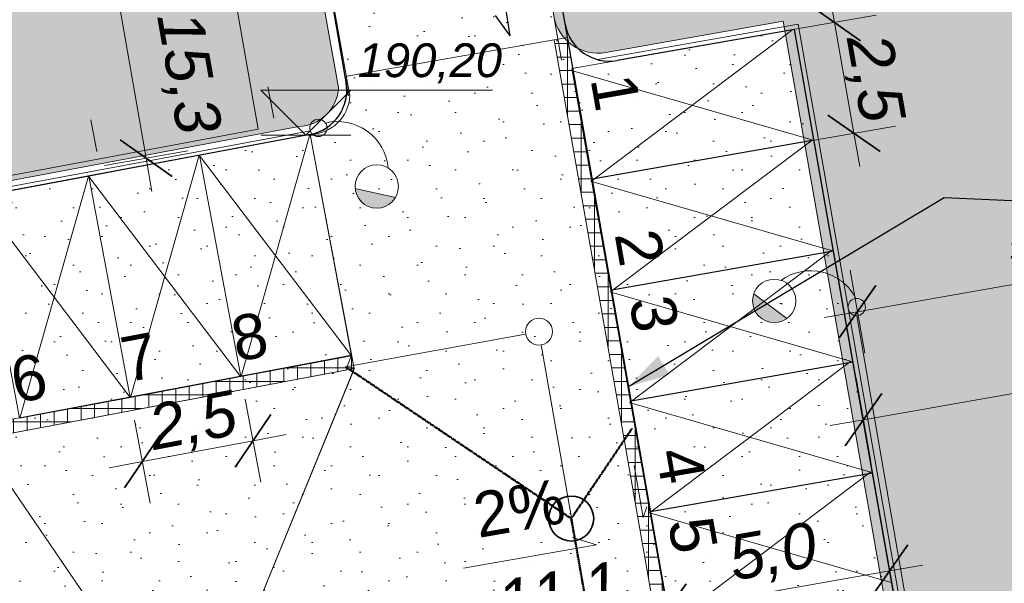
# Model space of a CAD drawing. Header units: millimetres. Extents: x -278165 to -65909, y 833781 to 983907.
# Tile 12 of 15: x -212264 to -190404, y 909019 to 921530. Entities that reach past the tile are written whole.
import ezdxf
from ezdxf.enums import TextEntityAlignment as Align
from ezdxf.xclip import XClip

# ---------------------------------------------------------------- set-up
doc = ezdxf.new("R2010")
doc.units = ezdxf.units.MM
doc.header["$MEASUREMENT"] = 0
doc.header["$XCLIPFRAME"] = 0
doc.linetypes.add('DASH', pattern=[15, 10, -5])
for name, color, linetype in [('820-G Rysunki Obrazki', 7, 'Continuous'), ('Nowe_130-Z Teren', 7, 'Continuous'), ('Nowe_199-Wymiary', 7, 'Continuous'), ('Nowe_299-A Wymiary Opisy', 7, 'Continuous')]:
    doc.layers.add(name, color=color, linetype=linetype)
for name, color, linetype, lineweight in [('Mapa do celów projektowych- AKTURALNA_4_0_Nr_pióra__1', 7, 'Continuous', 0), ('Nowe_0_Nr_pióra__1', 7, 'Continuous', 0), ('Nowe_0_Nr_pióra__4', 7, 'Continuous', 25), ('Nowe_0_Nr_pióra__61', 1, 'Continuous', 5), ('Nowe_0_Nr_pióra__82', 114, 'Continuous', 15), ('Nowe_130-Z Teren_Nr_pióra__1', 7, 'Continuous', 0), ('Nowe_130-Z Teren_Nr_pióra__4', 7, 'Continuous', 25), ('Nowe_199-Wymiary_Nr_pióra__3', 7, 'Continuous', 20), ('Nowe_199-Wymiary_Nr_pióra__5', 7, 'Continuous', 35), ('Nowe_299-A Wymiary Opisy_Nr_pióra__2', 7, 'Continuous', 13), ('Nowe_299-A Wymiary Opisy_Nr_pióra__42', 150, 'Continuous', 13), ('Nowe_810-G Ogólne_Nr_pióra__1', 7, 'Continuous', 0), ('Nowe_830-G Teksty Etykiety_Nr_pióra__2', 7, 'Continuous', 13), ('Nowe___odwodnienie_liniowe_Nr_pióra__1', 7, 'Continuous', 0), ('Nowe___odwodnienie_liniowe_Nr_pióra__41', 150, 'Continuous', 5), ('Nowe_INST_KD#1_Nr_pióra__114', 255, 'Continuous', 0), ('Nowe_INST_KD#1_Nr_pióra__85', 114, 'Continuous', 35), ('Nowe_IS_kanalizacja_deszczowa_Nr_pióra__86', 114, 'Continuous', 50), ('Nowe_Linia_Nr_pióra__4', 7, 'Continuous', 25), ('Nowe_ODWODNIENIE_Nr_pióra__1', 7, 'Continuous', 0), ('Nowe_ODWODNIENIE_Nr_pióra__2', 7, 'Continuous', 13), ('Nowe_ODWODNIENIE_Nr_pióra__41', 150, 'Continuous', 5), ('Nowe_oświetlenie_Nr_pióra__3', 7, 'Continuous', 20), ('Nowe_SKARPA_Nr_pióra__22', 8, 'Continuous', 13)]:
    doc.layers.add(name, color=color, linetype=linetype, lineweight=lineweight)
doc.layers.add('Nowe_0_Nr_pióra__195', color=253, linetype='Continuous', lineweight=13, true_color=0x828282)
doc.styles.add('STYL_AUTOMATYCZNY_1', font='arial.ttf')
doc.styles.add('STYL_AUTOMATYCZNY_2', font='arial.ttf')
doc.dimstyles.new('STYL_AUTOMATYCZNY__1', dxfattribs={"dimtxt": 1000, "dimasz": 950, "dimexe": 0.18, "dimexo": 0.0625, "dimgap": 0, "dimtad": 1, "dimdec": 1, "dimlfac": 0.001, "dimzin": 0, "dimdsep": 46, "dimtxsty": 'STYL_AUTOMATYCZNY_2', "dimblk": 'ARROWHEAD_6', "dimblk1": 'ARROWHEAD_6', "dimblk2": 'ARROWHEAD_6', "dimcen": 0.09, "dimse1": 1, "dimse2": 1, "dimclrd": 7, "dimclre": 7, "dimclrt": 7, "dimadec": 1, "dimazin": 0, "dimtfac": 1, "dimtdec": 4, "dimtmove": 0, "dimatfit": 3, "dimfxl": 0, "dimtolj": 1, "dimtzin": 0, "dimarcsym": 0})
doc.dimstyles.new('STYL_AUTOMATYCZNY__2', dxfattribs={"dimtxt": 1000, "dimasz": 950, "dimexe": 0.18, "dimexo": 0.0625, "dimgap": 0, "dimtad": 1, "dimdec": 1, "dimlfac": 0.001, "dimzin": 0, "dimdsep": 46, "dimtxsty": 'STYL_AUTOMATYCZNY_2', "dimblk": 'ARROWHEAD_6', "dimblk1": 'ARROWHEAD_6', "dimblk2": 'ARROWHEAD_6', "dimcen": 0.09, "dimse1": 1, "dimse2": 1, "dimclrd": 7, "dimclre": 7, "dimclrt": 7, "dimadec": 1, "dimazin": 0, "dimtfac": 1, "dimtdec": 4, "dimtmove": 2, "dimatfit": 3, "dimfxl": 0, "dimtolj": 1, "dimtzin": 0, "dimarcsym": 0})
doc.dimstyles.new('STYL_AUTOMATYCZNY__5', dxfattribs={"dimtxt": 0.18, "dimasz": 912, "dimexe": 0.18, "dimexo": 0.0625, "dimgap": 0, "dimtad": 0, "dimtih": 1, "dimtoh": 1, "dimdec": 4, "dimzin": 0, "dimdsep": 46, "dimcen": 0.09, "dimadec": 0, "dimazin": 0, "dimtfac": 1, "dimtdec": 4, "dimtmove": 0, "dimatfit": 3, "dimldrblk": 'ARROWHEAD_5', "dimfxl": 0, "dimtolj": 1, "dimtzin": 0, "dimarcsym": 0})
picture_1 = doc.add_image_def('image1.tif', size_in_pixel=(5014, 3547))
pattern_1 = [(45, (0, 2000), (-636.3961, 636.3961), [0, -600, 0, -900]), (110, (2000, 2000), (845.7234, 307.8181), [0, -440, 0, -760])]
pattern_2 = [(0, (0, 0), (0, 300), []), (90, (0, 0), (-300, 0), [])]

# ---------------------------------------------------------------- blocks, each defined once
blk = doc.blocks.new('Rysunek_1_4', base_point=(-172037, 908844))
at = {"layer": 'Mapa do celów projektowych- AKTURALNA_4_0_Nr_pióra__1', "color": 7, "lineweight": 0}
image = blk.add_image(picture_1, insert=(-278165, 833781), size_in_units=(212256, 150126), dxfattribs=at)
image.set_boundary_path([(-0.5, -0.5), (5013.5, 3546.5)])
blk = doc.blocks.new('Symbol nachylenia 27')
at = {"layer": 'Nowe_130-Z Teren_Nr_pióra__1', "color": 7, "linetype": 'Continuous', "lineweight": 0}
for p in [(2500, 250), (0, 0)]:
    blk.add_line(p, (3000, 0), dxfattribs=at)
at = {"layer": 'Nowe_130-Z Teren_Nr_pióra__1', "color": 7, "lineweight": 0, "style": 'STYL_AUTOMATYCZNY_1'}
blk.add_attdef('txt', text='', height=1000, rotation=180, dxfattribs=at).set_placement((2363, 1878), align=Align.BOTTOM_LEFT)
blk = doc.blocks.new('*D34')
at = {"layer": 'Nowe_199-Wymiary_Nr_pióra__3', "color": 7, "linetype": 'Continuous', "lineweight": 20}
for p, q in [((-197713, 907505), (-198037, 909352)), ((-208856, 906504), (-197875, 908429)), ((-208694, 905580), (-209018, 907427)), ((-209595, 906374), (-208856, 906504))]:
    blk.add_line(p, q, dxfattribs=at)
at = {"layer": 'Nowe_199-Wymiary_Nr_pióra__5', "color": 7, "linetype": 'Continuous', "lineweight": 35}
for p, q in [((-197469, 909008), (-198281, 907850)), ((-208450, 907082), (-209262, 905925))]:
    blk.add_line(p, q, dxfattribs=at)
at = {"layer": 'Nowe_199-Wymiary_Nr_pióra__3', "color": 7, "lineweight": 20, "insert": (-201521, 907889), "char_height": 1000, "attachment_point": 7, "rotation": 9.9443, "style": 'STYL_AUTOMATYCZNY_2'}
blk.add_mtext('\\A1;{\\pql;\\fArial|b0|i1|c238|p0;\\W1.000000;11,1}', dxfattribs=at)
blk = doc.blocks.new('ARROWHEAD_6')
at = {"color": 0, "linetype": 'Continuous', "lineweight": 0}
for p, q in [((-0.5, -0.5), (0.5, 0.5)), ((0, 0), (-1, 0))]:
    blk.add_line(p, q, dxfattribs=at)
blk = doc.blocks.new('*D35')
at = {"layer": 'Nowe_199-Wymiary_Nr_pióra__3', "color": 7, "linetype": 'Continuous', "lineweight": 20}
for p, q in [((-192789, 908369), (-193112, 910216)), ((-192950, 909292), (-192212, 909422)), ((-197713, 907505), (-198037, 909352)), ((-197875, 908429), (-192950, 909292)), ((-208856, 906504), (-197875, 908429))]:
    blk.add_line(p, q, dxfattribs=at)
at = {"layer": 'Nowe_199-Wymiary_Nr_pióra__5', "color": 7, "linetype": 'Continuous', "lineweight": 35}
for p, q in [((-193357, 908714), (-192544, 909871)), ((-197469, 909008), (-198281, 907850))]:
    blk.add_line(p, q, dxfattribs=at)
at = {"layer": 'Nowe_199-Wymiary_Nr_pióra__3', "color": 7, "lineweight": 20, "insert": (-196386, 908893), "char_height": 1000, "attachment_point": 7, "rotation": 9.9443, "style": 'STYL_AUTOMATYCZNY_2'}
blk.add_mtext('\\A1;{\\pql;\\fArial|b0|i1|c238|p0;\\W1.000000;5,0}', dxfattribs=at)
blk = doc.blocks.new('*D57')
at = {"layer": 'Nowe_199-Wymiary_Nr_pióra__3', "color": 7, "linetype": 'Continuous', "lineweight": 20}
for p, q in [((-187506, 912754), (-187830, 914601)), ((-187668, 913678), (-186930, 913807)), ((-193370, 911726), (-193694, 913573)), ((-193532, 912650), (-187668, 913678)), ((-194271, 912520), (-193532, 912650))]:
    blk.add_line(p, q, dxfattribs=at)
at = {"layer": 'Nowe_199-Wymiary_Nr_pióra__5', "color": 7, "linetype": 'Continuous', "lineweight": 35}
for p, q in [((-188075, 913099), (-187262, 914257)), ((-193126, 913229), (-193938, 912071))]:
    blk.add_line(p, q, dxfattribs=at)
at = {"layer": 'Nowe_199-Wymiary_Nr_pióra__3', "color": 7, "lineweight": 20, "insert": (-186923, 913834), "char_height": 1000, "attachment_point": 7, "rotation": 9.9443, "style": 'STYL_AUTOMATYCZNY_2'}
blk.add_mtext('\\A1;{\\pql;\\fArial|b0|i1|c238|p0;\\W1.000000;6,0}', dxfattribs=at)
blk = doc.blocks.new('*D63')
at = {"layer": 'Nowe_199-Wymiary_Nr_pióra__3', "color": 7, "linetype": 'Continuous', "lineweight": 20}
for p, q in [((-212107, 933571), (-212237, 934310)), ((-211184, 933733), (-213031, 933409)), ((-209458, 918457), (-212107, 933571)), ((-208534, 918619), (-210381, 918295)), ((-209328, 917718), (-209458, 918457))]:
    blk.add_line(p, q, dxfattribs=at)
at = {"layer": 'Nowe_199-Wymiary_Nr_pióra__5', "color": 7, "linetype": 'Continuous', "lineweight": 35}
for p, q in [((-211529, 933165), (-212686, 933977)), ((-210036, 918863), (-208879, 918051))]:
    blk.add_line(p, q, dxfattribs=at)
at = {"layer": 'Nowe_199-Wymiary_Nr_pióra__3', "color": 7, "lineweight": 20, "insert": (-209398, 921576), "char_height": 1000, "attachment_point": 7, "rotation": 279.9443, "style": 'STYL_AUTOMATYCZNY_2'}
blk.add_mtext('\\A1;{\\pql;\\fArial|b0|i1|c238|p0;\\W1.000000;15,3}', dxfattribs=at)
blk = doc.blocks.new('*D64')
at = {"layer": 'Nowe_199-Wymiary_Nr_pióra__3', "color": 7, "linetype": 'Continuous', "lineweight": 20}
for p, q in [((-188011, 916990), (-187687, 915143)), ((-187110, 916196), (-187849, 916067)), ((-193824, 915971), (-193500, 914124)), ((-187849, 916067), (-193662, 915048)), ((-193662, 915048), (-194401, 914918))]:
    blk.add_line(p, q, dxfattribs=at)
at = {"layer": 'Nowe_199-Wymiary_Nr_pióra__5', "color": 7, "linetype": 'Continuous', "lineweight": 35}
for p, q in [((-188255, 915488), (-187443, 916646)), ((-193256, 915626), (-194068, 914469))]:
    blk.add_line(p, q, dxfattribs=at)
at = {"layer": 'Nowe_199-Wymiary_Nr_pióra__3', "color": 7, "lineweight": 20, "insert": (-190229, 915867), "char_height": 1000, "attachment_point": 7, "rotation": 9.9443, "style": 'STYL_AUTOMATYCZNY_2'}
blk.add_mtext('\\A1;{\\pql;\\fArial|b0|i1|c238|p0;\\W1.000000;5,9}', dxfattribs=at)
blk = doc.blocks.new('*D71')
at = {"layer": 'Nowe_199-Wymiary_Nr_pióra__3', "color": 7, "linetype": 'Continuous', "lineweight": 20}
for p, q in [((-194173, 921471), (-197156, 938483)), ((-193250, 921632), (-195096, 921309)), ((-193741, 919008), (-194173, 921471)), ((-192818, 919170), (-194665, 918846)), ((-193612, 918269), (-193741, 919008))]:
    blk.add_line(p, q, dxfattribs=at)
at = {"layer": 'Nowe_199-Wymiary_Nr_pióra__5', "color": 7, "linetype": 'Continuous', "lineweight": 35}
for p, q in [((-194752, 921877), (-193594, 921064)), ((-194320, 919414), (-193162, 918602))]:
    blk.add_line(p, q, dxfattribs=at)
at = {"layer": 'Nowe_199-Wymiary_Nr_pióra__3', "color": 7, "lineweight": 20, "insert": (-194086, 921077), "char_height": 1000, "attachment_point": 7, "rotation": 279.9443, "style": 'STYL_AUTOMATYCZNY_2'}
blk.add_mtext('\\A1;{\\pql;\\fArial|b0|i1|c238|p0;\\W1.000000;2,5}', dxfattribs=at)
blk = doc.blocks.new('*D72')
at = {"layer": 'Nowe_199-Wymiary_Nr_pióra__3', "color": 7, "linetype": 'Continuous', "lineweight": 20}
for p, q in [((-197156, 938483), (-197285, 939222)), ((-196232, 938645), (-198079, 938321)), ((-194173, 921471), (-197156, 938483)), ((-193250, 921632), (-195096, 921309))]:
    blk.add_line(p, q, dxfattribs=at)
at = {"layer": 'Nowe_199-Wymiary_Nr_pióra__5', "color": 7, "linetype": 'Continuous', "lineweight": 35}
for p, q in [((-196577, 938077), (-197734, 938889)), ((-194752, 921877), (-193594, 921064))]:
    blk.add_line(p, q, dxfattribs=at)
at = {"layer": 'Nowe_199-Wymiary_Nr_pióra__3', "color": 7, "lineweight": 20, "insert": (-195698, 931326), "char_height": 1000, "attachment_point": 7, "rotation": 279.9443, "style": 'STYL_AUTOMATYCZNY_2'}
blk.add_mtext('\\A1;{\\pql;\\fArial|b0|i1|c238|p0;\\W1.000000;17,3}', dxfattribs=at)
blk = doc.blocks.new('*D73')
at = {"layer": 'Nowe_199-Wymiary_Nr_pióra__3', "color": 7, "linetype": 'Continuous', "lineweight": 20}
for p, q in [((-206911, 911261), (-207257, 913104)), ((-209368, 910799), (-209714, 912642)), ((-207084, 912182), (-206347, 912321)), ((-209541, 911721), (-207084, 912182)), ((-210278, 911582), (-209541, 911721))]:
    blk.add_line(p, q, dxfattribs=at)
at = {"layer": 'Nowe_199-Wymiary_Nr_pióra__5', "color": 7, "linetype": 'Continuous', "lineweight": 35}
for p, q in [((-207483, 911598), (-206685, 912766)), ((-209142, 912304), (-209940, 911137))]:
    blk.add_line(p, q, dxfattribs=at)
at = {"layer": 'Nowe_199-Wymiary_Nr_pióra__3', "color": 7, "lineweight": 20, "insert": (-209252, 911793), "char_height": 1000, "attachment_point": 7, "rotation": 10.6391, "style": 'STYL_AUTOMATYCZNY_2'}
blk.add_mtext('\\A1;{\\pql;\\fArial|b0|i1|c238|p0;\\W1.000000;2,5}', dxfattribs=at)
blk = doc.blocks.new('*D75')
at = {"layer": 'Nowe_199-Wymiary_Nr_pióra__3', "color": 7, "linetype": 'Continuous', "lineweight": 20}
for p, q in [((-224393, 926969), (-222845, 928026)), ((-224042, 928117), (-223619, 927498)), ((-223619, 927498), (-208943, 906009)), ((-209718, 905480), (-208169, 906538)), ((-208943, 906009), (-208520, 905390))]:
    blk.add_line(p, q, dxfattribs=at)
at = {"layer": 'Nowe_199-Wymiary_Nr_pióra__5', "color": 7, "linetype": 'Continuous', "lineweight": 35}
for p, q in [((-222924, 927367), (-224314, 927628)), ((-209638, 906140), (-208249, 905878))]:
    blk.add_line(p, q, dxfattribs=at)
at = {"layer": 'Nowe_199-Wymiary_Nr_pióra__3', "color": 7, "lineweight": 20, "insert": (-220351, 923092), "char_height": 1000, "attachment_point": 7, "rotation": 304.3312, "style": 'STYL_AUTOMATYCZNY_2'}
blk.add_mtext('\\A1;{\\pql;\\fArial|b0|i1|c238|p0;\\W1.000000;26,0}', dxfattribs=at)
blk = doc.blocks.new('Koty wysokościowe_9_6', base_point=(-205910, 918966))
at = {"layer": 'Nowe_299-A Wymiary Opisy_Nr_pióra__42', "color": 150, "linetype": 'Continuous', "lineweight": 13}
for p, q in [((-205910, 918966), (-206910, 919966)), ((-206910, 919966), (-204910, 919966)), ((-204910, 919966), (-205910, 918966)), ((-204910, 919966), (-201764, 919966)), ((-206910, 918966), (-204910, 918966))]:
    blk.add_line(p, q, dxfattribs=at)
at = {"layer": 'Nowe_299-A Wymiary Opisy_Nr_pióra__2', "color": 7, "lineweight": 13, "insert": (-204760, 920116), "char_height": 750, "attachment_point": 7, "style": 'STYL_AUTOMATYCZNY_2'}
blk.add_mtext('\\A1;{\\pql;\\fArial|b0|i1|c238|p0;\\W1.000000;190,20}', dxfattribs=at)
blk = doc.blocks.new('ARROWHEAD_5')
at = {"linetype": 'Continuous', "lineweight": 0}
blk.add_hatch(color=0, dxfattribs=at).paths.add_polyline_path([(-1, 0.2679), (0, 0), (-1, -0.2679)])
at = {"color": 0, "linetype": 'Continuous', "lineweight": 0}
blk.add_line((0, 0), (-1, 0), dxfattribs=at)
blk = doc.blocks.new('Symbol nachylenia 27_4')
at = {"layer": 'Nowe_130-Z Teren_Nr_pióra__4', "color": 7, "linetype": 'Continuous', "lineweight": 25}
for p in [(2500, 250), (0, 0)]:
    blk.add_line(p, (3000, 0), dxfattribs=at)
at = {"layer": 'Nowe_130-Z Teren_Nr_pióra__1', "color": 7, "lineweight": 0, "style": 'STYL_AUTOMATYCZNY_1'}
blk.add_attdef('txt', text='', height=1000, rotation=180, dxfattribs=at).set_placement((2363, 1878), align=Align.BOTTOM_LEFT)

msp = doc.modelspace()

# ---------------------------------------------------------------- hatches: boundary and pattern name
at = {"layer": 'Nowe_0_Nr_pióra__195', "linetype": 'Continuous', "lineweight": 13, "true_color": 0x828282}
h = msp.add_hatch(dxfattribs=at)
h.set_pattern_fill('piasek_gęsty_0006', color=8, style=0, pattern_type=2)
h.set_pattern_definition(pattern_1)
h.paths.add_polyline_path([(-225473.54, 915290.63), (-223284.05, 903675.19), (-203797.68, 907361.22, -0.41814079), (-202565.38, 906226.42), (-200974.3, 897151.36), (-200166.89, 892546.12), (-199124.5, 887035.49), (-194211.62, 887964.8), (-195320.13, 893825.01, -0.02171084), (-195344.96, 893996.83), (-200154.96, 921431.61), (-200730.2, 924712.63), (-205655.73, 923849.06), (-204932.73, 919841.79, -0.39048993), (-205817.16, 918983.09)])
h = msp.add_hatch(dxfattribs=at)
h.set_pattern_fill('piasek_gęsty_0006', color=8, style=0, pattern_type=2)
h.set_pattern_definition(pattern_1)
h.paths.add_polyline_path([(-200154.42, 921428.55, 0.4117354), (-198998.25, 920624.6), (-195058.35, 921315.36), (-190741.08, 896690.96), (-193701.32, 896171.95), (-195665.96, 895827.5), (-199983.23, 920451.91), (-199983.19, 920451.91)])
at = {"layer": 'Nowe_0_Nr_pióra__82', "linetype": 'Continuous', "lineweight": 15}
h = msp.add_hatch(dxfattribs=at)
h.set_pattern_fill('Piasek_0006', color=114, style=0, pattern_type=2)
h.set_pattern_definition([(45, (0, 1750), (-556.8466, 556.8466), [0, -525, 0, -787.5]), (110, (1750, 1750), (740.00794, 269.34086), [0, -385, 0, -665])])
h.paths.add_polyline_path([(-248760.01, 896014.21), (-241790.52, 887111.26), (-226362.84, 882398.48), (-221507.75, 883083.49), (-221507.91, 883084.3), (-221515.08, 883082.95), (-222576.86, 888722.34), (-235579.53, 886257.19), (-238570.71, 902051.05), (-236325.02, 902473.87), (-236133.88, 901465.68), (-236115.25, 901469.21), (-236311.38, 902510.9), (-225601.51, 904527.35), (-223724.35, 904880.78), (-224645.53, 909750.61), (-225726.57, 915469.34), (-206070.04, 919161.82, 0.39101732), (-205185.51, 920022.18), (-205843.51, 923689.6), (-207577.98, 923385.5), (-208860.56, 930701.01), (-198086.53, 932562.81), (-196782.03, 925122.36), (-200897.13, 924400.88), (-200408.8, 921615.61), (-200236.11, 920630.64), (-200236.07, 920630.64), (-200407.3, 921607.28, 0.4117354), (-199251.13, 920803.33), (-195311.23, 921494.09), (-190993.96, 896869.69), (-193919.56, 896356.76), (-193063.98, 891457.42), (-195026.52, 891114.7), (-194464.5, 888143.53), (-184206.43, 890062.91), (-191592.37, 940168.68), (-217586.62, 931168.22), (-229168.66, 923702.56), (-246462.34, 897701.83)])
at = {"layer": 'Nowe___odwodnienie_liniowe_Nr_pióra__41', "linetype": 'Continuous', "lineweight": 5}
h = msp.add_hatch(dxfattribs=at)
h.set_pattern_fill('Siatka_30x30_0006', color=150, style=0, pattern_type=2)
h.set_pattern_definition(pattern_2)
h.paths.add_polyline_path([(-195665.93, 895827.51), (-195961.46, 895775.7), (-200398.58, 921083.73), (-200103.06, 921135.54)])
h = msp.add_hatch(dxfattribs=at)
h.set_pattern_fill('Siatka_30x30_0006', color=150, style=0, pattern_type=2)
h.set_pattern_definition(pattern_2)
h.paths.add_polyline_path([(-224544.39, 910377.72), (-224488.84, 910082.91), (-204840.76, 913785.28), (-204896.31, 914080.09)])
at = {"layer": 'Nowe_oświetlenie_Nr_pióra__3', "linetype": 'Continuous', "lineweight": 20}
for points in [[(-203921.41, 917584.73), (-204815.61, 917783.87, 0.69644646), (-203944.5, 917548.96, 0.02214023)], [(-195965.83, 915444.47, 0.02214023), (-195977.94, 915403.66, 0.69644646), (-195232.36, 914895.6)]]:
    msp.add_hatch(color=7, dxfattribs=at).paths.add_polyline_path(points)

# ---------------------------------------------------------------- linework, layer by layer
at = {"layer": 'Nowe_0_Nr_pióra__1', "color": 7, "linetype": 'Continuous', "lineweight": 0}
for p, q in [((-208956.92, 906028.94), (-223328.31, 927072.03)), ((-199564.76, 917953.14), (-195098.25, 921315.43)), ((-200015.67, 920405.71), (-194647.18, 918857.24)), ((-207350.32, 913606.76), (-205822.61, 918981.2)), ((-199137.79, 915496.28), (-194671.28, 918858.58)), ((-209806.59, 913145.35), (-208278.89, 918519.79)), ((-204899.51, 914067.15), (-208279.04, 918520.63)), ((-212262.87, 912683.94), (-210735.16, 918058.38)), ((-207355.78, 913605.74), (-210735.32, 918059.22)), ((-199588.7, 917948.86), (-194220.21, 916400.39)), ((-209812.05, 913144.33), (-213191.59, 917597.8)), ((-198710.82, 913039.43), (-194244.31, 916401.72)), ((-199161.72, 915492), (-193793.24, 913943.53)), ((-198283.84, 910582.57), (-193817.34, 913944.87)), ((-198734.75, 913035.15), (-193366.26, 911486.68)), ((-197832.94, 908130), (-193366.43, 911492.3)), ((-198283.84, 910582.57), (-192915.36, 909034.1))]:
    msp.add_line(p, q, dxfattribs=at)
at = {"layer": 'Nowe_0_Nr_pióra__1', "color": 7, "linetype": 'Continuous', "lineweight": 0, "flags": 128}
msp.add_lwpolyline([(-223724.35, 904880.78), (-224645.53, 909750.61), (-225726.57, 915469.34), (-206070.04, 919161.82, 0.39101732), (-205185.51, 920022.18), (-205843.51, 923689.6), (-207577.98, 923385.5), (-208860.56, 930701.01), (-198086.53, 932562.81), (-196782.03, 925122.36), (-200897.13, 924400.88), (-200408.8, 921615.61), (-200236.11, 920630.64), (-200236.07, 920630.64), (-200407.3, 921607.28, 0.4117354), (-199251.13, 920803.33), (-195311.23, 921494.09), (-190993.96, 896869.69)], format="xyb", dxfattribs=at)
for points in [[(-225473.54, 915290.63), (-223284.05, 903675.19), (-203797.68, 907361.22, -0.41814079), (-202565.38, 906226.42), (-200974.3, 897151.36), (-200166.89, 892546.12), (-199124.5, 887035.49), (-194211.62, 887964.8), (-195320.13, 893825.01, -0.02171084), (-195344.96, 893996.83), (-200154.96, 921431.61), (-200730.2, 924712.63), (-205655.73, 923849.06), (-204932.73, 919841.79, -0.39048993), (-205817.16, 918983.09)], [(-200154.42, 921428.55, 0.4117354), (-198998.25, 920624.6), (-195058.35, 921315.36), (-190741.08, 896690.96), (-193701.32, 896171.95), (-195665.96, 895827.5), (-199983.23, 920451.91), (-199983.19, 920451.91)]]:
    msp.add_lwpolyline(points, format="xyb", close=True, dxfattribs=at)
at = {"layer": 'Nowe_0_Nr_pióra__4', "color": 7, "linetype": 'Continuous', "lineweight": 25}
for p, q in [((-204962.91, 919843.47), (-205827.81, 924834.14)), ((-195345.92, 894002.1), (-200155.92, 921436.88)), ((-195058.35, 921315.36), (-198998.25, 920624.6)), ((-194626.62, 918852.92), (-199551.5, 917989.47)), ((-194194.9, 916390.48), (-199119.78, 915527.03)), ((-193763.17, 913928.04), (-198688.05, 913064.59)), ((-193331.44, 911465.6), (-198256.32, 910602.15))]:
    msp.add_line(p, q, dxfattribs=at)
at = {"layer": 'Nowe_0_Nr_pióra__61', "color": 1, "linetype": 'Continuous', "lineweight": 5}
for p, q in [((-208461.98, 927688.68), (-206972.87, 919098.79)), ((-225852.12, 915568.34), (-206972.87, 919098.79)), ((-225636.51, 915375.23), (-205814.87, 919063.79)), ((-190923.11, 899047.67), (-193680.19, 914957.7))]:
    msp.add_line(p, q, dxfattribs=at)
at = {"layer": 'Nowe_810-G Ogólne_Nr_pióra__1', "color": 7, "linetype": 'Continuous', "lineweight": 0, "flags": 128}
for points in [[(-208274.54, 918521.47), (-207351.44, 913607.43), (-204894.41, 914068.98), (-205817.52, 918983.03)], [(-210731.57, 918059.92), (-209808.46, 913145.87), (-207351.44, 913607.43), (-208274.54, 918521.47)], [(-213188.59, 917598.37), (-212265.48, 912684.32), (-209808.46, 913145.87), (-210731.57, 918059.92)]]:
    msp.add_lwpolyline(points, close=True, dxfattribs=at)
at = {"layer": 'Nowe___odwodnienie_liniowe_Nr_pióra__1', "color": 7, "linetype": 'Continuous', "lineweight": 0, "flags": 128}
for points in [[(-195665.93, 895827.51), (-195961.46, 895775.7), (-200398.58, 921083.73), (-200103.06, 921135.54)], [(-224544.39, 910377.72), (-224488.84, 910082.91), (-204840.76, 913785.28), (-204896.31, 914080.09)]]:
    msp.add_lwpolyline(points, close=True, dxfattribs=at)
at = {"layer": 'Nowe_INST_KD#1_Nr_pióra__114', "color": 255, "linetype": 'Continuous', "lineweight": 0}
for p, q in [((-205027.16, 913824.89), (-201031.15, 914552.71)), ((-197482.97, 896056.83), (-200684.19, 914310.97))]:
    msp.add_line(p, q, dxfattribs=at)
msp.add_circle((-200736.01, 914606.47), 300, dxfattribs=at)
at = {"layer": 'Nowe_INST_KD#1_Nr_pióra__85', "color": 114, "linetype": 'Continuous', "lineweight": 35}
msp.add_circle((-200018.64, 910455.79), 500, dxfattribs=at)
at = {"layer": 'Nowe_IS_kanalizacja_deszczowa_Nr_pióra__86', "color": 114, "linetype": 'DASH', "lineweight": 50}
for p, q in [((-205027.14, 913825.04), (-200018.64, 910455.79)), ((-198670.94, 912452.05), (-200018.64, 910455.79)), ((-200018.64, 910455.79), (-197405.16, 895584.66))]:
    msp.add_line(p, q, dxfattribs=at)
at = {"layer": 'Nowe_Linia_Nr_pióra__4', "color": 7, "linetype": 'Continuous', "lineweight": 25}
for p, q in [((-200155.92, 921436.88), (-200782.04, 925008.11)), ((-190741.08, 896690.96), (-195058.35, 921315.36)), ((-205817.52, 918983.03), (-225473.71, 915290.6))]:
    msp.add_line(p, q, dxfattribs=at)
for centre, start, end in [((-199170.94, 921609.57), 189.944294, 279.944294), ((-206003.28, 919965.62), 280.726208, 9.944294)]:
    msp.add_arc(centre, 1000, start, end, dxfattribs=at)
at = {"layer": 'Nowe_ODWODNIENIE_Nr_pióra__1', "color": 7, "linetype": 'Continuous', "lineweight": 0}
msp.add_lwpolyline([(-200398.28, 921082.04), (-205036.42, 920268.86, -0.43907886), (-205817.16, 918983.09), (-204840.76, 913785.28), (-207771.54, 906609.51), (-203792.56, 907336.41, -0.47669651), (-202566.34, 906231.68), (-200590.99, 894964.08), (-195961.46, 895775.7)], format="xyb", close=True, dxfattribs=at)
at = {"layer": 'Nowe_ODWODNIENIE_Nr_pióra__2', "color": 7, "linetype": 'Continuous', "lineweight": 13}
msp.add_lwpolyline([(-195746.41, 895707.76), (-190605.76, 896613.24), (-194977.21, 921431.19), (-199437.05, 920645.63)], dxfattribs=at)
at = {"layer": 'Nowe_ODWODNIENIE_Nr_pióra__41', "color": 150, "linetype": 'Continuous', "lineweight": 5}
for points in [[(-205655.12, 923849.17), (-200730.24, 924712.62), (-200102.79, 921133.84), (-200398.28, 921082.04), (-205036.42, 920268.86)], [(-195058.35, 921315.36), (-190721.59, 896694.38), (-195665.27, 895823.59), (-200002.04, 920444.57)], [(-200398.28, 921082.04), (-200102.79, 921133.84), (-195665.96, 895827.5), (-195961.46, 895775.7)], [(-223277.47, 903676.43), (-225473.71, 915290.6), (-205817.16, 918983.09), (-204838.67, 913774.2), (-207771.54, 906609.51)], [(-224544.39, 910377.72), (-204896.5, 914080.06), (-205024.73, 913750.61), (-224488.84, 910082.91)]]:
    msp.add_lwpolyline(points, close=True, dxfattribs=at)
msp.add_lwpolyline([(-198623.47, 911630.13), (-198421.53, 910478.34), (-198342.85, 910718.13)], dxfattribs=at)
at = {"layer": 'Nowe_oświetlenie_Nr_pióra__3', "color": 7, "linetype": 'Continuous', "lineweight": 20}
for p, q in [((-203921.41, 917584.73), (-204815.61, 917783.87)), ((-195965.83, 915444.47), (-195232.36, 914895.6))]:
    msp.add_line(p, q, dxfattribs=at)
for centre, radius in [((-205633.34, 919127.5), 192.38), ((-204336.63, 917827.44), 480.95), ((-195511.23, 915287.45), 480.95), ((-193680.19, 915150.08), 192.38)]:
    msp.add_circle(centre, radius, dxfattribs=at)
for centre, start, end in [((-205207.26, 918143.43), 4.499251, 103.863226), ((-194704.45, 914832.55), 26.772678, 126.136652)]:
    msp.add_arc(centre, 1125.82, start, end, dxfattribs=at)
at = {"layer": 'Nowe_SKARPA_Nr_pióra__22', "color": 8, "linetype": 'Continuous', "lineweight": 13}
for p, q in [((-206620.23, 919340.98), (-206752.09, 920042.96)), ((-210551.47, 918602.5), (-210683.33, 919304.47))]:
    msp.add_line(p, q, dxfattribs=at)

# ---------------------------------------------------------------- block references
at = {"layer": '820-G Rysunki Obrazki', "color": 1, "linetype": 'Continuous', "lineweight": 35}
ref = msp.add_blockref('Rysunek_1_4', (-172037.14, 908843.81), dxfattribs=at)
XClip(ref).set_block_clipping_path([(-278165.2254227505, 833780.7353494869), (-65909.059722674, 983906.8833907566)])
at = {"layer": 'Nowe_130-Z Teren', "color": 7, "linetype": 'Continuous', "lineweight": 25}
ref = msp.add_blockref('Symbol nachylenia 27_4', (-201852.89, 924134.21), dxfattribs=dict(at, xscale=-0.9999999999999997, zscale=1000, rotation=99.00467090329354))
ref.add_attrib('txt', ' 1%', dxfattribs={"layer": 'Nowe_130-Z Teren_Nr_pióra__1', "color": 7, "lineweight": 0, "height": 1000, "rotation": 279.004671, "style": 'STYL_AUTOMATYCZNY_1'}).set_placement((-203035.08, 921860.91), align=Align.BOTTOM_RIGHT)
ref = msp.add_blockref('Symbol nachylenia 27', (-202412.67, 909354.01), dxfattribs=dict(at, zscale=1000, rotation=9.944294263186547))
ref.add_attrib('txt', ' 2%', dxfattribs={"layer": 'Nowe_130-Z Teren_Nr_pióra__1', "color": 7, "lineweight": 0, "height": 1000, "rotation": 9.944294, "style": 'STYL_AUTOMATYCZNY_1'}).set_placement((-202412.67, 909660.71), align=Align.BOTTOM_LEFT)
at = {"layer": 'Nowe_299-A Wymiary Opisy', "color": 150, "lineweight": 13}
msp.add_blockref('Koty wysokościowe_9_6', (-205910.32, 918965.59), dxfattribs=at)

# ---------------------------------------------------------------- texts
at = {"layer": 'Nowe_0_Nr_pióra__1', "color": 7, "linetype": 'Continuous', "lineweight": 0, "char_height": 1000, "attachment_point": 7, "style": 'STYL_AUTOMATYCZNY_1'}
for s, insert, rotation in [('\\A1;{\\pql;\\fArial|b0|i0|c238|p0;\\W1.000000;1}', (-199593.56, 920214.73), 279.944294), ('\\A1;{\\pql;\\fArial|b0|i0|c238|p0;\\W1.000000;2}', (-199057.62, 916769.3), 279.944294), ('\\A1;{\\pql;\\fArial|b0|i0|c238|p0;\\W1.000000;3}', (-198749.44, 915299.29), 279.944294), ('\\A1;{\\pql;\\fArial|b0|i0|c238|p0;\\W1.000000;8}', (-207448.91, 913920.94), 10.639051), ('\\A1;{\\pql;\\fArial|b0|i0|c238|p0;\\W1.000000;7}', (-209902.81, 913477), 10.639051), ('\\A1;{\\pql;\\fArial|b0|i0|c238|p0;\\W1.000000;6}', (-212350.54, 913000.16), 10.639051), ('\\A1;{\\pql;\\fArial|b0|i0|c238|p0;\\W1.000000;4}', (-198141.68, 911933.65), 279.944294), ('\\A1;{\\pql;\\fArial|b0|i0|c238|p0;\\W1.000000;5}', (-197887.51, 910386.98), 279.944294)]:
    msp.add_mtext(s, dxfattribs=dict(at, insert=insert, rotation=rotation))

# ---------------------------------------------------------------- dimensions: what is measured, and where the dimension line sits
at = {"layer": 'Nowe_199-Wymiary', "color": 7, "linetype": 'Continuous', "lineweight": 20}
for base, p1, p2, angle, dimstyle, picture, middle, turn in [((-197155.57, 938482.78), (-195058.35, 921315.36), (-196554.65, 938588.13), 99.944294, 'STYL_AUTOMATYCZNY__1', '*D72', (-194981.67, 930136.99), 279.944294), ((-194172.92, 921470.6), (-194626.62, 918852.92), (-195058.35, 921315.36), 99.944294, 'STYL_AUTOMATYCZNY__2', '*D71', (-193435.41, 920262.8), 279.944294), ((-212107.4, 933571.05), (-205633.34, 919127.5), (-210982.89, 933768.21), 99.944294, 'STYL_AUTOMATYCZNY__2', '*D63', (-208681.45, 920387.68), 279.944294), ((-208943.43, 906009.19), (-223699.06, 927442.78), (-208848.47, 906074.05), 304.331155, 'STYL_AUTOMATYCZNY__2', '*D75', (-219207.71, 922305.02), 304.331155), ((-193662.21, 915047.53), (-187849.69, 916071.31), (-193680.19, 915150.08), 189.944294, 'STYL_AUTOMATYCZNY__2', '*D64', (-189414.95, 916517.36), 9.944294), ((-187668.36, 913677.86), (-193528.7, 912631.14), (-187710.6, 913918.77), 9.944294, 'STYL_AUTOMATYCZNY__2', '*D57', (-186109.33, 914484.2), 9.944294), ((-207083.69, 912182.12), (-209808.46, 913145.87), (-207351.44, 913607.43), 10.639051, 'STYL_AUTOMATYCZNY__2', '*D73', (-208446.31, 912453.07), 10.639051), ((-192950.42, 909292.34), (-197884.13, 908479.24), (-192878.81, 908883.94), 9.944294, 'STYL_AUTOMATYCZNY__1', '*D35', (-195572.33, 909543.33), 9.944294), ((-197875.3, 908428.89), (-208791.59, 906134.77), (-197884.13, 908479.24), 9.944294, 'STYL_AUTOMATYCZNY__2', '*D34', (-200332.11, 908604.68), 9.944294)]:
    dim = msp.add_linear_dim(base=base, p1=p1, p2=p2, angle=angle, dimstyle=dimstyle, dxfattribs=at)
    dim.commit()
    dim.dimension.update_dxf_attribs({"geometry": picture, "text_midpoint": middle, "dimtype": 160, "text_rotation": turn})

# ---------------------------------------------------------------- leaders
at = {"layer": 'Nowe_830-G Teksty Etykiety_Nr_pióra__2', "color": 7, "linetype": 'Continuous', "lineweight": 13, "annotation_type": 0, "has_hookline": 1, "hookline_direction": 0, "text_width": 16301}
msp.add_leader([(-198744.32, 913385.53), (-191740.07, 917584.71), (-184609.94, 917258.59)], dimstyle='STYL_AUTOMATYCZNY__5', dxfattribs=at)

doc.saveas('drawing.dxf')
